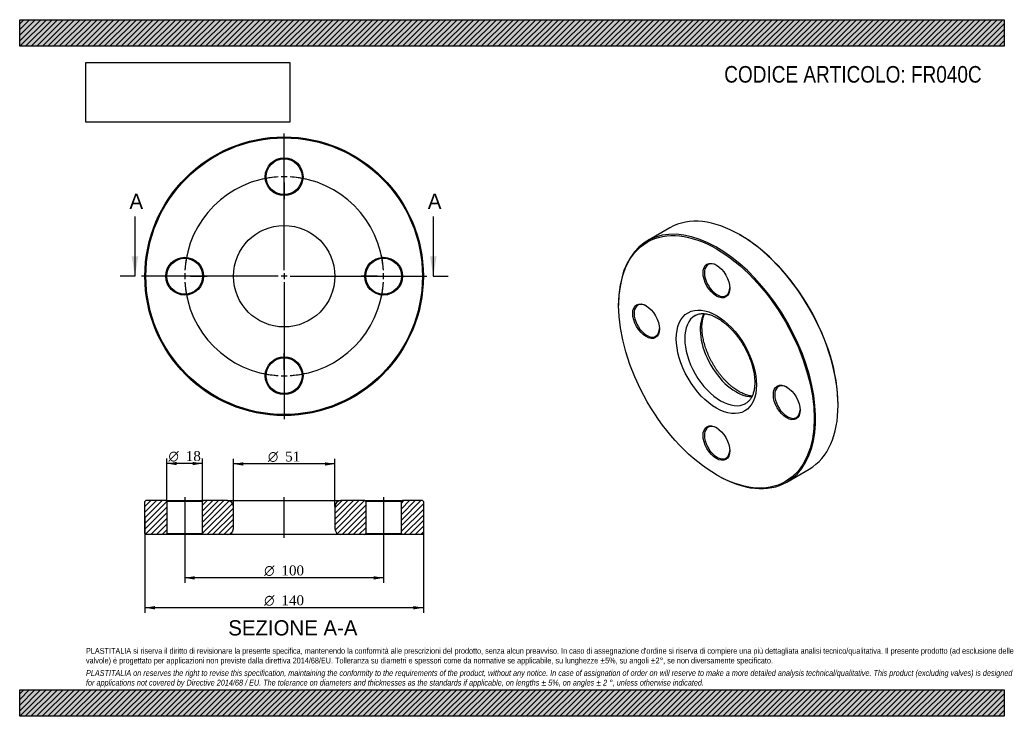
# Model space of a CAD drawing. Header units: millimetres. Extents: x 0 to 495, y 0 to 350.
import ezdxf
from ezdxf.enums import TextEntityAlignment as Align
from ezdxf.lldxf.tags import DXFTag

# ---------------------------------------------------------------- set-up
doc = ezdxf.new("R2010")
doc.units = ezdxf.units.MM
doc.header["$LTSCALE"] = 1.666667
for name, color, linetype in [('Default', 7, 'Continuous'), ('DV2_Default', 7, 'Continuous'), ('DV3_Default', 7, 'Continuous'), ('FR040C', 7, 'Continuous')]:
    doc.layers.add(name, color=color, linetype=linetype)
doc.styles.add('SEACAD_Solid_Edge_ANSI', font='seans.ttf')
doc.styles.add('SEACAD_Solid_Edge_ANSI1_Symbols', font='semeca1.ttf')
doc.styles.add('SEACAD_Times_New_Roman', font='times.ttf')
tags = doc.linetypes.add('CENTER2', pattern=[28.575, 19.05, -3.175, 3.175, -3.175]).pattern_tags.tags
tags[10:11] = [DXFTag(74, 4), DXFTag(75, 0), DXFTag(340, '0'), DXFTag(46, 0.0), DXFTag(50, 0.0), DXFTag(44, 0.0), DXFTag(45, 0.0)]
tags[8:9] = [DXFTag(74, 4), DXFTag(75, 0), DXFTag(340, '0'), DXFTag(46, 0.0), DXFTag(50, 0.0), DXFTag(44, 0.0), DXFTag(45, 0.0)]
tags[6:7] = [DXFTag(74, 4), DXFTag(75, 0), DXFTag(340, '0'), DXFTag(46, 0.0), DXFTag(50, 0.0), DXFTag(44, 0.0), DXFTag(45, 0.0)]
tags[4:5] = [DXFTag(74, 4), DXFTag(75, 0), DXFTag(340, '0'), DXFTag(46, 0.0), DXFTag(50, 0.0), DXFTag(44, 0.0), DXFTag(45, 0.0)]
tags = doc.linetypes.add('HIDDEN2', pattern=[4.7625, 3.175, -1.5875]).pattern_tags.tags
tags[6:7] = [DXFTag(74, 4), DXFTag(75, 0), DXFTag(340, '0'), DXFTag(46, 0.0), DXFTag(50, 0.0), DXFTag(44, 0.0), DXFTag(45, 0.0)]
tags[4:5] = [DXFTag(74, 4), DXFTag(75, 0), DXFTag(340, '0'), DXFTag(46, 0.0), DXFTag(50, 0.0), DXFTag(44, 0.0), DXFTag(45, 0.0)]
picture_1 = doc.add_image_def('image1.jpg', size_in_pixel=(4302, 1260))

# ---------------------------------------------------------------- blocks, each defined once
blk = doc.blocks.new('SE')
at = {"layer": 'FR040C', "color": 7, "linetype": 'Continuous'}
for p, q in [((326.92, 245.46), (315.61, 238.93)), ((362.28, 241.79), (361.92, 241.99)), ((301.11, 206.89), (301.11, 206.48)), ((411.42, 156.26), (411.42, 156.67)), ((385.61, 117.69), (396.92, 124.22)), ((350.26, 121.36), (350.61, 121.15))]:
    blk.add_line(p, q, dxfattribs=at)
for centre, major_axis, start_param, end_param in [((361.92, 184.84), (-35, 60.62), 3.141593, 6.283185), ((350.61, 178.31), (35, -60.62), 0, 3.926991), ((362.28, 185.04), (34.75, -60.19), 0.785398, 2.356194), ((350.61, 219.13), (-4.5, 7.79), 0, 3.899585), ((350.61, 219.13), (-4.5, 7.79), 5.525193, 6.283185), ((315.25, 198.72), (-4.5, 7.79), 0, 3.899585), ((315.25, 198.72), (-4.5, 7.79), 5.525193, 6.283185), ((352.38, 179.33), (-12.75, 22.08), 0.000456, 3.13933), ((360.16, 183.82), (12.75, -22.08), 3.471872, 5.95337), ((385.97, 157.9), (-4.5, 7.79), 0, 3.899585), ((385.97, 157.9), (-4.5, 7.79), 5.525193, 6.283185), ((352.38, 179.33), (-12.75, 22.08), 3.13933, 3.141593), ((350.61, 137.48), (-4.5, 7.79), 0, 3.899585), ((350.61, 137.48), (-4.5, 7.79), 5.525193, 6.283185), ((350.61, 178.31), (35, -60.62), 5.497787, 6.283185)]:
    blk.add_ellipse(centre, major_axis=major_axis, ratio=0.57735, start_param=start_param, end_param=end_param, dxfattribs=at)
for centre, major_axis in [((350.26, 178.1), (-34.75, 60.19)), ((350.26, 218.93), (4.75, -8.23)), ((314.9, 198.52), (4.75, -8.23)), ((350.26, 178.1), (14.25, -24.68)), ((385.61, 157.69), (4.75, -8.23)), ((350.26, 137.28), (4.75, -8.23))]:
    blk.add_ellipse(centre, major_axis=major_axis, ratio=0.57735, dxfattribs=at)
for points, knots in [([(339.63, 201.41), (339.65, 201.42), (339.87, 201.57), (340.38, 201.8), (341.12, 202.06), (341.9, 202.24), (342.72, 202.34), (343.57, 202.36), (344.44, 202.3), (345.35, 202.17), (346.28, 201.96), (347.23, 201.68), (348.21, 201.32), (349.21, 200.89), (350.22, 200.38), (351.25, 199.79), (352.29, 199.14), (353.32, 198.41), (354.36, 197.61), (355.4, 196.74), (356.42, 195.81), (357.43, 194.82), (358.42, 193.77), (359.4, 192.67), (360.34, 191.51), (361.26, 190.31), (362.14, 189.07), (362.99, 187.79), (363.79, 186.48), (364.56, 185.14), (365.27, 183.78), (365.94, 182.4), (366.55, 181.01), (367.12, 179.61), (367.62, 178.21), (368.07, 176.82), (368.46, 175.44), (368.79, 174.07), (369.06, 172.73), (369.27, 171.41), (369.42, 170.12), (369.51, 168.87), (369.54, 167.67), (369.51, 166.51), (369.42, 165.4), (369.28, 164.34), (369.08, 163.35), (368.83, 162.41), (368.54, 161.54), (368.19, 160.73), (367.81, 159.99), (367.37, 159.32), (366.9, 158.71), (366.37, 158.16), (365.8, 157.68), (365.36, 157.37), (365.13, 157.25), (365.1, 157.24)], [0, 0, 0, 0, 0.00208, 0.023484, 0.044839, 0.065701, 0.085925, 0.105558, 0.124724, 0.14355, 0.162142, 0.180584, 0.198935, 0.217239, 0.235528, 0.253817, 0.27212, 0.290447, 0.308804, 0.327193, 0.345615, 0.364069, 0.382551, 0.40106, 0.419592, 0.438143, 0.456709, 0.475288, 0.493873, 0.512462, 0.531051, 0.549633, 0.568205, 0.586764, 0.605304, 0.623822, 0.642314, 0.660777, 0.679207, 0.697601, 0.715958, 0.734276, 0.752558, 0.770808, 0.789031, 0.807242, 0.825454, 0.84369, 0.861986, 0.88039, 0.898968, 0.917806, 0.937009, 0.956694, 0.976965, 0.997849, 1, 1, 1, 1]), ([(361.66, 163.15), (361.46, 163.26), (360.97, 163.55), (360.08, 164.13), (359.05, 164.86), (358.01, 165.67), (356.97, 166.55), (355.95, 167.49), (354.94, 168.49), (353.95, 169.55), (352.99, 170.66), (352.04, 171.82), (351.13, 173.03), (350.26, 174.28), (349.42, 175.56), (348.62, 176.88), (347.86, 178.23), (347.15, 179.59), (346.49, 180.97), (345.89, 182.36), (345.33, 183.76), (344.84, 185.16), (344.4, 186.55), (344.01, 187.93), (343.69, 189.29), (343.43, 190.63), (343.23, 191.95), (343.09, 193.23), (343.01, 194.47), (342.99, 195.67), (343.03, 196.82), (343.13, 197.92), (343.28, 198.97), (343.49, 199.96), (343.74, 200.88), (344.02, 201.66), (344.22, 202.12), (344.3, 202.3)], [0, 0, 0, 0, 0.0127169, 0.0370614, 0.0614429, 0.0858647, 0.1103297, 0.1348379, 0.1593874, 0.1839753, 0.2085975, 0.2332495, 0.2579263, 0.2826229, 0.307334, 0.3320543, 0.3567783, 0.3815002, 0.4062133, 0.4309122, 0.4555915, 0.4802459, 0.5048701, 0.529459, 0.5540078, 0.5785124, 0.6029691, 0.6273758, 0.6517321, 0.67604, 0.7003055, 0.7245393, 0.7487593, 0.772984, 0.7972472, 0.8215985, 0.8391045, 0.8391045, 0.8391045, 0.8391045]), ([(368.23, 160.85), (368.23, 160.85), (367.93, 160.87), (367.33, 160.95), (366.41, 161.15), (365.46, 161.42), (364.48, 161.77), (363.49, 162.19), (362.53, 162.66), (361.96, 162.98), (361.66, 163.15)], [0.4910574, 0.4910574, 0.4910574, 0.4910574, 0.4919129, 0.5683224, 0.6437258, 0.718471, 0.7928166, 0.8669489, 0.9409991, 1, 1, 1, 1])]:
    blk.add_open_spline(points, degree=3, knots=knots, dxfattribs=at)
blk = doc.blocks.new('SE1')
at = {"layer": 'Default', "color": 7, "linetype": 'CENTER2'}
for start, end in [(93.4377, 176.5623), (3.4377, 86.5623), (183.4377, 266.5623), (273.4377, 356.5623)]:
    blk.add_arc((132.95, 221.12), 50, start, end, dxfattribs=at)
at = {"layer": 'DV2_Default', "color": 7, "linetype": 'CENTER2'}
for p, q in [((132.95, 224.12), (132.95, 292.87)), ((132.95, 274.12), (132.95, 282.37)), ((129.95, 221.12), (61.2, 221.12)), ((79.95, 221.12), (71.7, 221.12)), ((134.45, 221.12), (131.45, 221.12)), ((132.95, 222.62), (132.95, 219.62)), ((132.95, 218.12), (132.95, 149.37)), ((135.95, 221.12), (204.7, 221.12)), ((185.95, 221.12), (193.7, 221.12)), ((185.95, 221.12), (194.2, 221.12)), ((132.95, 168.12), (132.95, 159.87))]:
    blk.add_line(p, q, dxfattribs=at)
at = {"layer": 'DV2_Default', "color": 7, "linetype": 'HIDDEN2'}
for p, q in [((132.95, 269.62), (132.95, 272.62)), ((132.95, 268.12), (132.95, 259.87)), ((84.45, 221.12), (81.45, 221.12)), ((85.95, 221.12), (94.2, 221.12)), ((179.95, 221.12), (171.7, 221.12)), ((179.95, 221.12), (172.2, 221.12)), ((181.45, 221.12), (184.45, 221.12)), ((181.45, 221.12), (184.45, 221.12)), ((132.95, 174.12), (132.95, 182.37)), ((132.95, 172.62), (132.95, 169.62))]:
    blk.add_line(p, q, dxfattribs=at)
at = {"layer": 'DV2_Default', "color": 7, "linetype": 'CENTER2'}
for start, end in [(93.4377, 102.8916), (88.2811, 91.7189), (77.1084, 86.5623), (167.1084, 176.5623), (3.4377, 12.8916), (3.4377, 12.3186), (178.2811, 181.7189), (183.4377, 192.8916), (347.1084, 356.5623), (347.6814, 356.5623), (358.2811, 1.7189), (358.2811, 1.7189), (257.1084, 266.5623), (268.2811, 271.7189), (273.4377, 282.8916)]:
    blk.add_arc((132.95, 221.12), 50, start, end, dxfattribs=at)
at = {"layer": 'FR040C', "color": 7, "linetype": 'Continuous'}
for centre, radius in [((132.95, 221.12), 70), ((132.95, 221.12), 69.5), ((132.95, 271.12), 9.5), ((132.95, 271.12), 9), ((132.95, 221.12), 25.5), ((82.95, 221.12), 9.5), ((82.95, 221.12), 9), ((182.95, 221.12), 9.5), ((182.95, 221.12), 9), ((132.95, 171.12), 9.5), ((132.95, 171.12), 9)]:
    blk.add_circle(centre, radius, dxfattribs=at)
blk = doc.blocks.new('SE3')
at = {"color": 7, "linetype": 'Continuous', "style": 'SEACAD_Solid_Edge_ANSI'}
blk.add_text('A', height=7.67, dxfattribs=at).set_placement((55.18, 262.62), align=Align.TOP_LEFT)
blk = doc.blocks.new('SE4')
at = {"color": 7, "linetype": 'Continuous', "style": 'SEACAD_Solid_Edge_ANSI'}
blk.add_text('A', height=7.67, dxfattribs=at).set_placement((205.18, 262.62), align=Align.TOP_LEFT)
blk = doc.blocks.new('SEANNOT_GROUP')
at = {"linetype": 'Continuous'}
blk.add_hatch(color=7, dxfattribs=at).paths.add_polyline_path([(56.28, 231.12), (57.95, 221.12), (59.61, 231.12)])
at = {"color": 7, "linetype": 'Continuous'}
blk.add_lwpolyline([(57.95, 251.12), (57.95, 221.12)], dxfattribs=at)
blk = doc.blocks.new('SEANNOT_GROUP1')
at = {"linetype": 'Continuous'}
blk.add_hatch(color=7, dxfattribs=at).paths.add_polyline_path([(206.28, 231.12), (207.95, 221.12), (209.61, 231.12)])
at = {"color": 7, "linetype": 'Continuous'}
blk.add_lwpolyline([(207.95, 251.12), (207.95, 221.12)], dxfattribs=at)
blk = doc.blocks.new('SE2')
at = {"layer": 'Default', "color": 7, "linetype": 'CENTER2'}
for p, q in [((57.95, 221.12), (50.45, 221.12)), ((207.95, 221.12), (215.45, 221.12))]:
    blk.add_line(p, q, dxfattribs=at)
at = {"layer": 'Default'}
for name in ['SE3', 'SE4', 'SEANNOT_GROUP', 'SEANNOT_GROUP1']:
    blk.add_blockref(name, (0, 0), dxfattribs=at)
blk = doc.blocks.new('SE5')
at = {"layer": 'FR040C', "linetype": 'Continuous'}
h = blk.add_hatch(dxfattribs=at)
h.set_pattern_fill('LINE', scale=0.62992, angle=45, style=0)
h.paths.add_polyline_path([(73.45, 108.35), (63.45, 108.35), (62.95, 107.85), (62.95, 91.85), (63.45, 91.35), (73.45, 91.35), (73.95, 91.85), (73.95, 107.85)])
h = blk.add_hatch(dxfattribs=at)
h.set_pattern_fill('LINE', scale=0.62992, angle=45, style=0)
edge = h.paths.add_edge_path()
edge.add_line((92.45, 91.35), (104.45, 91.35))
edge.add_arc((104.45, 94.35), 3, 270, 360)
edge.add_line((107.45, 94.35), (107.45, 105.35))
edge.add_arc((104.45, 105.35), 3, 0, 90)
edge.add_line((104.45, 108.35), (92.45, 108.35))
edge.add_line((92.45, 108.35), (91.95, 107.85))
edge.add_line((91.95, 107.85), (91.95, 91.85))
edge.add_line((91.95, 91.85), (92.45, 91.35))
h = blk.add_hatch(dxfattribs=at)
h.set_pattern_fill('LINE', scale=0.62992, angle=45, style=0)
edge = h.paths.add_edge_path()
edge.add_line((173.95, 91.85), (173.95, 107.85))
edge.add_line((173.95, 107.85), (173.45, 108.35))
edge.add_line((173.45, 108.35), (161.45, 108.35))
edge.add_arc((161.45, 105.35), 3, 90, 180)
edge.add_line((158.45, 105.35), (158.45, 94.35))
edge.add_arc((161.45, 94.35), 3, 180, 270)
edge.add_line((161.45, 91.35), (173.45, 91.35))
edge.add_line((173.45, 91.35), (173.95, 91.85))
h = blk.add_hatch(dxfattribs=at)
h.set_pattern_fill('LINE', scale=0.62992, angle=45, style=0)
h.paths.add_polyline_path([(191.95, 107.85), (191.95, 91.85), (192.45, 91.35), (202.45, 91.35), (202.95, 91.85), (202.95, 107.85), (202.45, 108.35), (192.45, 108.35)])
at = {"layer": 'DV3_Default', "color": 7, "linetype": 'CENTER2'}
for p, q in [((82.95, 110.1), (82.95, 89.6)), ((132.95, 89.6), (132.95, 110.1)), ((182.95, 110.1), (182.95, 89.6))]:
    blk.add_line(p, q, dxfattribs=at)
at = {"layer": 'FR040C', "color": 7, "linetype": 'Continuous'}
for p, q in [((63.45, 108.35), (62.95, 107.85)), ((62.95, 91.85), (62.95, 107.85)), ((73.45, 108.35), (63.45, 108.35)), ((73.45, 108.35), (92.45, 108.35)), ((73.45, 108.35), (73.95, 107.85)), ((91.95, 107.85), (73.95, 107.85)), ((73.95, 107.85), (73.95, 91.85)), ((91.95, 107.85), (92.45, 108.35)), ((91.95, 91.85), (91.95, 107.85)), ((104.45, 108.35), (92.45, 108.35)), ((104.45, 108.35), (161.45, 108.35)), ((107.45, 94.35), (107.45, 105.35)), ((158.45, 105.35), (158.45, 94.35)), ((173.45, 108.35), (161.45, 108.35)), ((173.45, 108.35), (192.45, 108.35)), ((173.45, 108.35), (173.95, 107.85)), ((191.95, 107.85), (173.95, 107.85)), ((173.95, 107.85), (173.95, 91.85)), ((191.95, 107.85), (192.45, 108.35)), ((191.95, 91.85), (191.95, 107.85)), ((202.45, 108.35), (192.45, 108.35)), ((202.95, 107.85), (202.45, 108.35)), ((202.95, 107.85), (202.95, 91.85)), ((62.95, 91.85), (63.45, 91.35)), ((73.45, 91.35), (63.45, 91.35)), ((73.95, 91.85), (73.45, 91.35)), ((92.45, 91.35), (73.45, 91.35)), ((73.95, 91.85), (91.95, 91.85)), ((92.45, 91.35), (91.95, 91.85)), ((104.45, 91.35), (92.45, 91.35)), ((161.45, 91.35), (104.45, 91.35)), ((173.45, 91.35), (161.45, 91.35)), ((173.95, 91.85), (173.45, 91.35)), ((192.45, 91.35), (173.45, 91.35)), ((173.95, 91.85), (191.95, 91.85)), ((192.45, 91.35), (191.95, 91.85)), ((202.45, 91.35), (192.45, 91.35)), ((202.45, 91.35), (202.95, 91.85))]:
    blk.add_line(p, q, dxfattribs=at)
for centre, start, end in [((104.45, 105.35), 0, 90), ((161.45, 105.35), 90, 180), ((104.45, 94.35), 270, 0), ((161.45, 94.35), 180, 270)]:
    blk.add_arc(centre, 3, start, end, dxfattribs=at)
blk = doc.blocks.new('GDimGGroup')
at = {"layer": 'Default', "linetype": 'Continuous'}
for points in [[(87.95, 68.71), (87.95, 70.38), (82.95, 69.54)], [(177.95, 68.71), (182.95, 69.54), (177.95, 70.38)]]:
    blk.add_hatch(color=7, dxfattribs=at).paths.add_polyline_path(points)
at = {"layer": 'Default', "color": 7, "linetype": 'Continuous'}
for p, q in [((82.95, 91.35), (82.95, 67.04)), ((182.95, 91.35), (182.95, 67.04)), ((182.95, 69.54), (82.95, 69.54))]:
    blk.add_line(p, q, dxfattribs=at)
for s, style, p in [('O', 'SEACAD_Solid_Edge_ANSI1_Symbols', (122.91, 75.79)), ('100', 'SEACAD_Times_New_Roman', (131.61, 75.79))]:
    blk.add_text(s, height=5, dxfattribs=dict(at, style=style)).set_placement(p, align=Align.TOP_LEFT)
blk = doc.blocks.new('GDimGGroup1')
at = {"layer": 'Default', "linetype": 'Continuous'}
for points in [[(78.95, 127.84), (73.95, 127.01), (78.95, 126.18)], [(86.95, 127.84), (86.95, 126.18), (91.95, 127.01)]]:
    blk.add_hatch(color=7, dxfattribs=at).paths.add_polyline_path(points)
at = {"layer": 'Default', "color": 7, "linetype": 'Continuous'}
for p, q in [((73.95, 107.85), (73.95, 129.51)), ((91.95, 107.85), (91.95, 129.51)), ((91.95, 127.01), (73.95, 127.01))]:
    blk.add_line(p, q, dxfattribs=at)
for s, style, p in [('O', 'SEACAD_Solid_Edge_ANSI1_Symbols', (74.8, 133.26)), ('18', 'SEACAD_Times_New_Roman', (83.51, 133.26))]:
    blk.add_text(s, height=5, dxfattribs=dict(at, style=style)).set_placement(p, align=Align.TOP_LEFT)
blk = doc.blocks.new('GDimGGroup2')
at = {"layer": 'Default', "linetype": 'Continuous'}
for points in [[(112.45, 127.63), (107.45, 126.79), (112.45, 125.96)], [(153.45, 127.63), (153.45, 125.96), (158.45, 126.79)]]:
    blk.add_hatch(color=7, dxfattribs=at).paths.add_polyline_path(points)
at = {"layer": 'Default', "color": 7, "linetype": 'Continuous'}
for p, q in [((107.45, 105.35), (107.45, 129.29)), ((158.45, 105.35), (158.45, 129.29)), ((158.45, 126.79), (107.45, 126.79))]:
    blk.add_line(p, q, dxfattribs=at)
for s, style, p in [('O', 'SEACAD_Solid_Edge_ANSI1_Symbols', (124.8, 133.04)), ('51', 'SEACAD_Times_New_Roman', (133.51, 133.04))]:
    blk.add_text(s, height=5, dxfattribs=dict(at, style=style)).set_placement(p, align=Align.TOP_LEFT)
blk = doc.blocks.new('GDimGGroup3')
at = {"layer": 'Default', "linetype": 'Continuous'}
for points in [[(67.95, 53.71), (67.95, 55.38), (62.95, 54.54)], [(197.95, 53.71), (202.95, 54.54), (197.95, 55.38)]]:
    blk.add_hatch(color=7, dxfattribs=at).paths.add_polyline_path(points)
at = {"layer": 'Default', "color": 7, "linetype": 'Continuous'}
for p, q in [((62.95, 99.85), (62.95, 52.04)), ((202.95, 99.85), (202.95, 52.04)), ((202.95, 54.54), (62.95, 54.54))]:
    blk.add_line(p, q, dxfattribs=at)
for s, style, p in [('O', 'SEACAD_Solid_Edge_ANSI1_Symbols', (122.91, 60.79)), ('140', 'SEACAD_Times_New_Roman', (131.61, 60.79))]:
    blk.add_text(s, height=5, dxfattribs=dict(at, style=style)).set_placement(p, align=Align.TOP_LEFT)

msp = doc.modelspace()

# ---------------------------------------------------------------- hatches: boundary and pattern name
at = {"layer": 'Default', "linetype": 'Continuous'}
h = msp.add_hatch(dxfattribs=at)
h.set_pattern_fill('LINE', scale=0.62992, angle=45, style=0)
h.paths.add_polyline_path([(495, 336.67), (495, 350), (0, 350), (0, 336.67)])
for points in [[(495, 336.67), (495, 350), (0, 350), (0, 336.67)], [(495, 0), (495, 13.33), (0, 13.33), (0, 0)]]:
    msp.add_hatch(color=7, dxfattribs=at).paths.add_polyline_path(points)
h = msp.add_hatch(dxfattribs=at)
h.set_pattern_fill('LINE', scale=0.62992, angle=45, style=0)
h.paths.add_polyline_path([(495, 0), (495, 13.33), (0, 13.33), (0, 0)])

# ---------------------------------------------------------------- linework, layer by layer
at = {"layer": 'Default', "color": 7, "linetype": 'Continuous'}
for p, q in [((0, 350), (495, 350)), ((0, 336.67), (0, 350)), ((495, 350), (495, 336.67)), ((495, 336.67), (0, 336.67)), ((0, 13.33), (495, 13.33)), ((0, 0), (0, 13.33)), ((495, 13.33), (495, 0)), ((495, 0), (0, 0))]:
    msp.add_line(p, q, dxfattribs=at)

# ---------------------------------------------------------------- block references
at = {"layer": 'Default'}
for name in ['SE1', 'SE2', 'SE', 'GDimGGroup1', 'GDimGGroup2', 'SE5', 'GDimGGroup3', 'GDimGGroup']:
    msp.add_blockref(name, (0, 0), dxfattribs=at)

# ---------------------------------------------------------------- texts
at = {"layer": 'Default', "color": 7, "linetype": 'Continuous', "style": 'SEACAD_Solid_Edge_ANSI'}
msp.add_text('SEZIONE A-A', height=7.6667, dxfattribs=at).set_placement((104.86, 48.27), align=Align.TOP_LEFT)
at = {"layer": 'Default', "attachment_point": 1}
for s, insert, char_height, width in [('{\\fArial Narrow|b0||i0||c0|p34;\\C7;\\H8.333333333;\\W1.;CODICE ARTICOLO: FR040C}', (354.2, 326.72), 8.3333, 132.166), ("{\\fArial Narrow|b0||i0||c0|p34;\\C7;\\H2.916666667;\\W1.;PLASTITALIA si riserva il diritto di revisionare la presente specifica, mantenendo la conformità alle prescrizioni del prodotto, senza alcun preavviso. In caso di assegnazione d'ordine si riserva di compiere una più dettagliata analisi tecnico/qualitativa. Il presente prodotto (ad esclusione delle \\P}{\\fArial Narrow|b0||i0||c0|p34;\\C7;\\H2.916666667;\\W1.;valvole) è progettato per applicazioni non previste dalla direttiva 2014/68/EU. Tolleranza su diametri e spessori come da normative se applicabile, su lunghezze ±5%, su angoli ±2°, se non diversamente specificato.\\P}{\\fArial Narrow|b0||i0||c0|p34;\\C7;\\H0.8333333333;\\W1.;   \\P}{\\fArial Narrow|b0||i1||c0|p34;\\C7;\\H2.916666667;\\W1.;PLASTITALIA on reserves the right to revise this specification, maintaining the conformity to the requirements of the product, without any notice. In case of assignation of order on will reserve to make a more detailed analysis technical/qualitative. This product (excluding valves) is designed \\P}{\\fArial Narrow|b0||i1||c0|p34;\\C7;\\H2.916666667;\\W1.;for applications not covered by Directive 2014/68 / EU. The tolerance on diameters and thicknesses as the standards if applicable, on lengths ± 5%, on angles ± 2 °, unless otherwise indicated.\\P}", (33.33, 34.34), 2.91667, 428.3333)]:
    msp.add_mtext(s, dxfattribs=dict(at, insert=insert, char_height=char_height, width=width))

# ---------------------------------------------------------------- pictures from other files: only their frames are drawn
image = msp.add_image(picture_1, insert=(33.33, 298.51), size_in_units=(102.43, 30))
image.dxf.flags = 7

doc.saveas('drawing.dxf')
